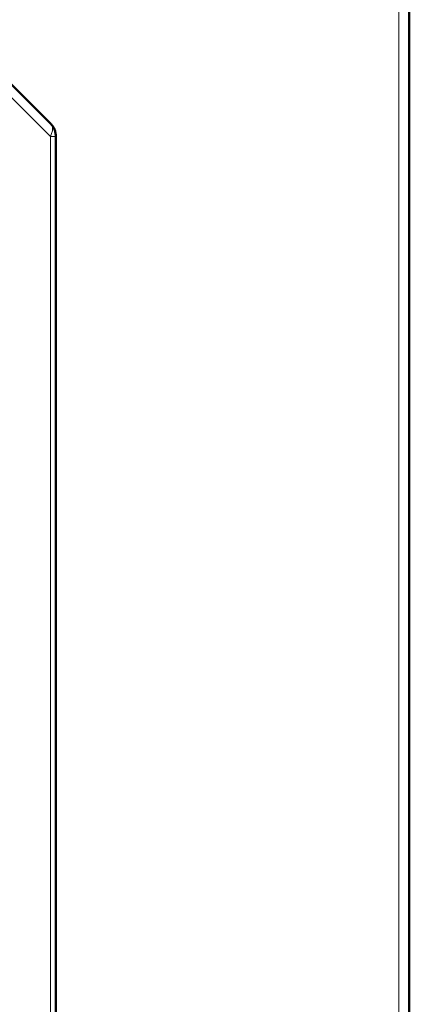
# Model space of a CAD drawing. Header units: millimetres. Extents: x 0 to 420, y 0 to 297.
# Tile 9 of 12: x 120 to 136, y 167 to 207. Entities that reach past the tile are written whole.
import ezdxf

# ---------------------------------------------------------------- set-up
doc = ezdxf.new("R2010")
doc.units = ezdxf.units.MM

msp = doc.modelspace()

# ---------------------------------------------------------------- linework, layer by layer
at = {"color": 9, "linetype": 'Continuous', "lineweight": 18}
for p, q in [((135.743, 95.231), (135.743, 220.131)), ((121.699, 202.37), (120.043, 204.025)), ((121.699, 151.116), (121.699, 202.37)), ((121.918, 202.37), (121.699, 202.37))]:
    msp.add_line(p, q, dxfattribs=at)
at = {"color": 7, "linetype": 'Continuous', "lineweight": 50}
for p, q in [((136.168, 95.282), (136.168, 220.079)), ((121.699, 202.9), (120.043, 204.556)), ((121.918, 151.116), (121.918, 202.37))]:
    msp.add_line(p, q, dxfattribs=at)
msp.add_open_spline([(121.699, 202.9), (121.731, 202.864), (121.797, 202.79), (121.865, 202.659), (121.91, 202.517), (121.915, 202.419), (121.918, 202.37)], degree=3, dxfattribs=at)
at = {"color": 9, "linetype": 'Continuous', "lineweight": 18}
msp.add_open_spline([(121.699, 202.37), (121.722, 202.423), (121.768, 202.53), (121.787, 202.679), (121.768, 202.81), (121.722, 202.87), (121.699, 202.9)], degree=3, dxfattribs=at)

doc.saveas('drawing.dxf')
